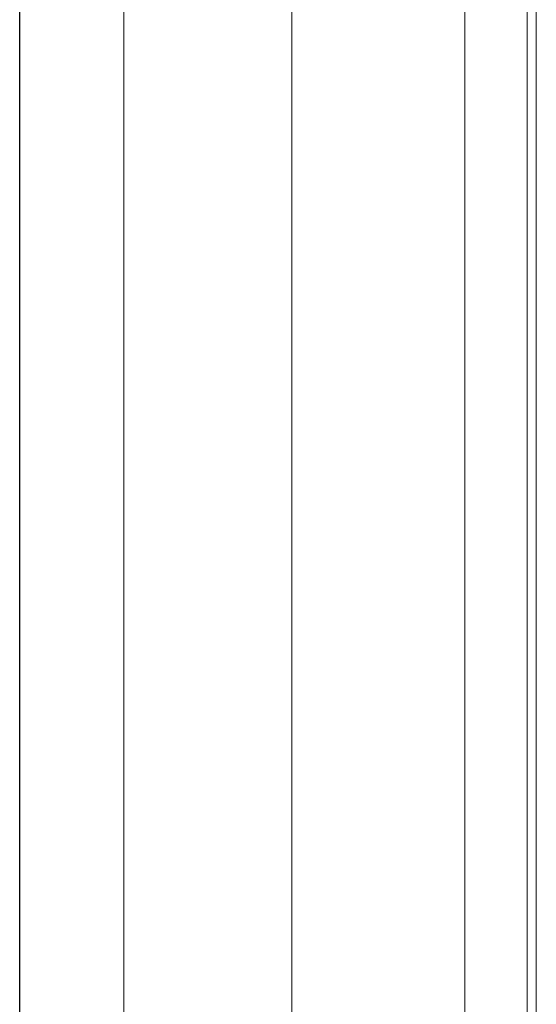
# Paper-space layout 'Blatt2' of a CAD drawing. Header units: millimetres. Extents: x 5 to 418, y 2 to 292.
# Tile 10 of 103: x 138.66 to 143.42, y 131.34 to 140.4. Entities that reach past the tile are written whole.
import ezdxf

# ---------------------------------------------------------------- set-up
doc = ezdxf.new("R2010")
doc.units = ezdxf.units.MM

psp = doc.layouts.new('Blatt2')

# ---------------------------------------------------------------- linework, layer by layer
at = {"color": 7, "linetype": 'Continuous', "lineweight": 18}
for p, q in [((143.4212, 122.7359), (143.4212, 192.9536)), ((142.7625, 128.3371), (142.7625, 191.554)), ((143.3359, 191.5453), (143.3359, 128.3285)), ((141.1714, 190.6354), (141.1714, 127.5976)), ((139.6232, 127.5406), (139.6232, 190.5785))]:
    psp.add_line(p, q, dxfattribs=at)
at = {"color": 7, "linetype": 'Continuous', "lineweight": 25}
psp.add_line((138.6641, 127.8032), (138.6641, 190.9582), dxfattribs=at)

doc.saveas('drawing.dxf')
